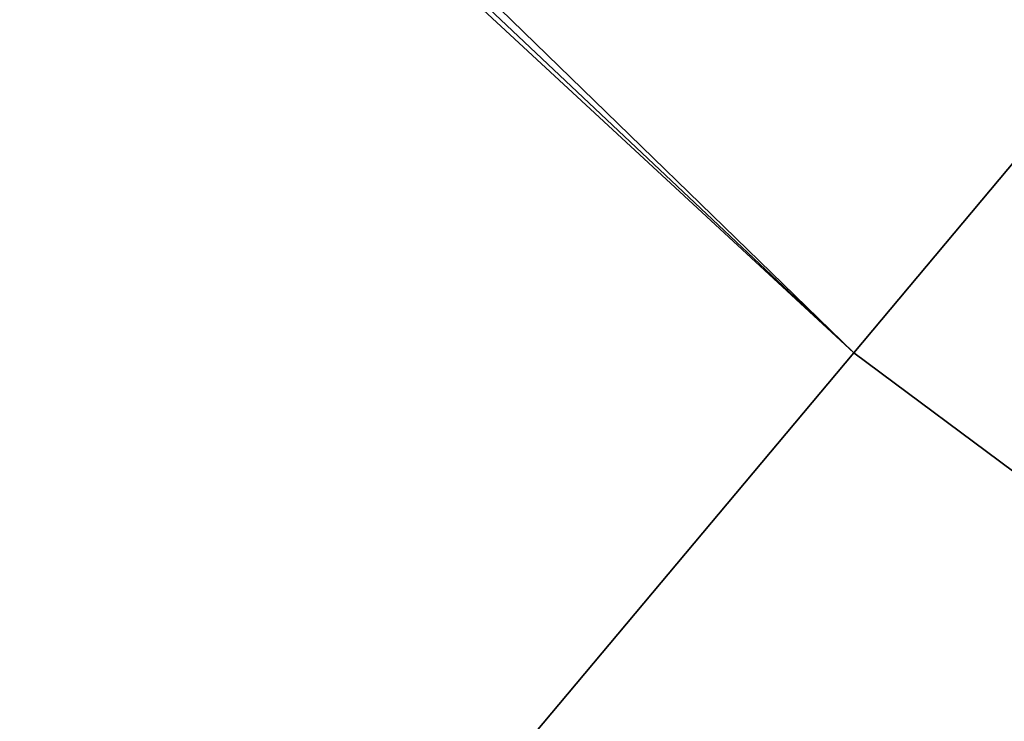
# Model space of a CAD drawing. Header units: millimetres. Extents: x -6 to 379, y -6 to 379.
# Tile 171 of 256: x 63.54109 to 63.54811, y 39.97683 to 39.98183. Entities that reach past the tile are written whole.
import ezdxf

# ---------------------------------------------------------------- set-up
doc = ezdxf.new("R2010")
doc.units = ezdxf.units.MM
doc.header["$LTSCALE"] = 25.4
doc.layers.get('0').update_dxf_attribs({"true_color": 0xff5454})

# ---------------------------------------------------------------- blocks, each defined once
blk = doc.blocks.new('AGNES-ROUND-LED-8207-8204-8186-8183.STL#2')
at = {"color": 18, "true_color": 0x000000}
mesh = blk.add_polyface(dxfattribs=at)
corners = [(63.547039, 39.9794579, -33.1746216), (47.6095657, 55.4609451, -33.3913956), (47.3735924, 55.2383232, -33.1746216), (63.7555733, 40.2279778, -33.3913956)]
mesh.append_faces([[corners[k] for k in face] for face in [(0, 1, 2), (1, 0, 3)]], dxfattribs={"vtx0": -1, "color": 18})
mesh = blk.add_polyface(dxfattribs=at)
corners = [(47.2159081, 55.0895615, -32.8501968), (63.547039, 39.9794579, -33.1746216), (47.3735924, 55.2383232, -33.1746216), (63.4076958, 39.8134003, -32.8501968)]
mesh.append_faces([[corners[k] for k in face] for face in [(0, 1, 2), (1, 0, 3)]], dxfattribs={"vtx0": -1, "color": 18})
mesh = blk.add_polyface(dxfattribs=at)
corners = [(81.382576, 26.7013912, -33.1746216), (63.7555733, 40.2279778, -33.3913956), (63.547039, 39.9794579, -33.1746216), (81.5608521, 26.9724426, -33.3913956)]
mesh.append_faces([[corners[k] for k in face] for face in [(0, 1, 2), (1, 0, 3)]], dxfattribs={"vtx0": -1, "color": 18})
mesh = blk.add_polyface(dxfattribs=at)
corners = [(63.4076958, 39.8134003, -32.8501968), (81.382576, 26.7013912, -33.1746216), (63.547039, 39.9794579, -33.1746216), (81.2634583, 26.5202827, -32.8501968)]
mesh.append_faces([[corners[k] for k in face] for face in [(0, 1, 2), (1, 0, 3)]], dxfattribs={"vtx0": -1, "color": 18})

msp = doc.modelspace()

# ---------------------------------------------------------------- block references
at = {"color": 0}
msp.add_blockref('AGNES-ROUND-LED-8207-8204-8186-8183.STL#2', (0, 0), dxfattribs=at)

doc.saveas('drawing.dxf')
